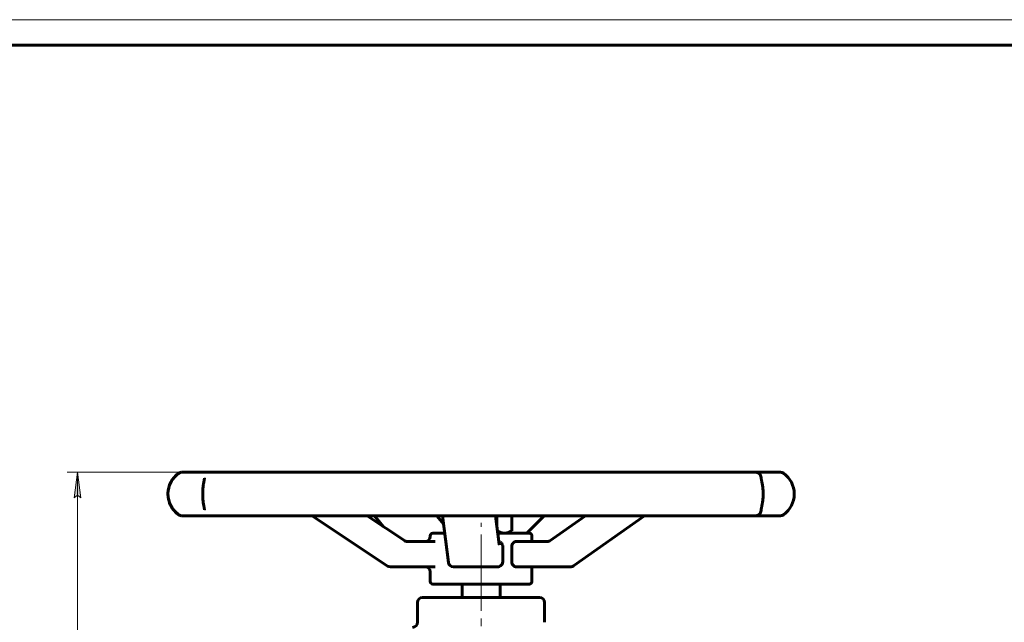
# Model space of a CAD drawing. Header units: millimetres. Extents: x 0 to 594, y 0 to 420.
# Tile 4 of 8: x 103 to 297, y 302 to 420. Entities that reach past the tile are written whole.
import ezdxf

# ---------------------------------------------------------------- set-up
doc = ezdxf.new("R2010")
doc.units = ezdxf.units.MM
for name, pattern in [('K5LT_AXLED', [19.5, 15, -1.5, 1.5, -1.5]), ('K5LT_BASIC', [0]), ('K5LT_THIN', [0])]:
    doc.linetypes.add(name, pattern=pattern)
doc.layers.add('Системный слой', color=7, linetype='Continuous')
doc.layers.add('Системный слой (1)', color=7, linetype='Continuous', true_color=0x6c6c6c)
doc.styles.add('KDIMTEXTSTYLE', font='txt', dxfattribs={"width": 0.96, "oblique": 15, "height": 5})
doc.styles.add('KTEXTSTYLE', font='txt', dxfattribs={"width": 0.96, "height": 5})
doc.dimstyles.new('KDIMSTYLE (0.50)', dxfattribs={"dimtxt": 5, "dimasz": 1, "dimexe": 2, "dimexo": 0, "dimgap": 1, "dimtad": 1, "dimlfac": 2, "dimtxsty": 'KDIMTEXTSTYLE', "dimsah": 1, "dimcen": 0, "dimdle": 1, "dimadec": 0, "dimazin": 0, "dimtfac": 0.667, "dimtmove": 0, "dimatfit": 3, "dimfxl": 1, "dimtvp": 1, "dimtolj": 1, "dimtzin": 0, "dimarcsym": 0})

# ---------------------------------------------------------------- blocks, each defined once
blk = doc.blocks.new('U0')
at = {"layer": 'Системный слой (1)', "color": 143, "linetype": 'K5LT_BASIC', "lineweight": 60, "true_color": 0x33acca}
for p, q in [((186.94, 319.09), (184.6, 319.09)), ((203.6, 319.09), (197.38, 319.09))]:
    blk.add_line(p, q, dxfattribs=at)
blk = doc.blocks.new('U1')
at = {"layer": 'Системный слой (1)', "color": 143, "linetype": 'K5LT_BASIC', "lineweight": 60, "true_color": 0x33acca}
for p, q in [((135.2, 322.52), (136.02, 322.52)), ((136.02, 322.52), (138.12, 322.52))]:
    blk.add_line(p, q, dxfattribs=at)
blk = doc.blocks.new('U2')
at = {"layer": 'Системный слой (1)', "color": 143, "linetype": 'K5LT_BASIC', "lineweight": 60, "true_color": 0x33acca}
for p, q in [((184.1, 318.46), (184.1, 318.59)), ((184.1, 309.59), (184.1, 311.46))]:
    blk.add_line(p, q, dxfattribs=at)
blk = doc.blocks.new('U3')
at = {"layer": 'Системный слой (1)', "color": 143, "linetype": 'K5LT_BASIC', "lineweight": 60, "true_color": 0x33acca}
for p, q in [((204.1, 317.46), (204.1, 318.59)), ((204.1, 309.59), (204.1, 312.46))]:
    blk.add_line(p, q, dxfattribs=at)
blk = doc.blocks.new('U5')
at = {"layer": 'Системный слой (1)', "color": 143, "linetype": 'K5LT_BASIC', "lineweight": 60, "true_color": 0x33acca}
for p, q in [((203.82, 317.46), (201, 317.46)), ((207.22, 317.46), (203.82, 317.46))]:
    blk.add_line(p, q, dxfattribs=at)
blk = doc.blocks.new('U7')
at = {"layer": 'Системный слой (1)', "color": 143, "linetype": 'K5LT_BASIC', "lineweight": 60, "true_color": 0x33acca}
for p, q in [((197.34, 319.47), (197.8, 319.26)), ((197.8, 319.26), (198.24, 319.13)), ((198.24, 319.13), (198.67, 319.09))]:
    blk.add_line(p, q, dxfattribs=at)
blk = doc.blocks.new('U8')
at = {"layer": 'Системный слой (1)', "color": 143, "linetype": 'K5LT_BASIC', "lineweight": 60, "true_color": 0x33acca}
for p, q in [((249.15, 330.04), (249.15, 330.05)), ((249.15, 330.03), (249.15, 330.04)), ((249.15, 330.01), (249.15, 330.03)), ((249.15, 323.55), (249.15, 323.56)), ((249.15, 323.54), (249.15, 323.55)), ((249.15, 323.52), (249.15, 323.54))]:
    blk.add_line(p, q, dxfattribs=at)
blk = doc.blocks.new('U9')
at = {"layer": 'Системный слой (1)', "color": 143, "linetype": 'K5LT_BASIC', "lineweight": 60, "true_color": 0x33acca}
for p, q in [((199.62, 319.29), (200.13, 319.54)), ((200.13, 319.54), (200.14, 319.55)), ((200.14, 319.55), (200.15, 319.55)), ((200.15, 319.55), (200.16, 319.56)), ((198.67, 319.09), (199.14, 319.14)), ((199.14, 319.14), (199.62, 319.29))]:
    blk.add_line(p, q, dxfattribs=at)
blk = doc.blocks.new('U11')
at = {"layer": 'Системный слой (1)', "color": 143, "linetype": 'K5LT_BASIC', "lineweight": 60, "true_color": 0x33acca}
for p, q in [((197.6, 317.43), (197.73, 317.38)), ((197.73, 317.38), (197.74, 317.38)), ((197.74, 317.38), (197.75, 317.37)), ((197.75, 317.37), (197.77, 317.36)), ((197.77, 317.36), (197.81, 317.34)), ((197.81, 317.34), (197.89, 317.3)), ((197.89, 317.3), (198.03, 317.19)), ((198.03, 317.19), (198.08, 317.15)), ((198.08, 317.15), (198.08, 317.15)), ((198.08, 317.15), (198.09, 317.13)), ((198.09, 317.13), (198.11, 317.11)), ((198.11, 317.11), (198.15, 317.06)), ((198.15, 317.06), (198.23, 316.95)), ((198.23, 316.95), (198.29, 316.84)), ((198.29, 316.84), (198.29, 316.83)), ((198.29, 316.83), (198.3, 316.81)), ((198.3, 316.81), (198.31, 316.78)), ((198.31, 316.78), (198.33, 316.72)), ((198.33, 316.72), (198.35, 316.6)), ((198.35, 316.6), (198.36, 316.46))]:
    blk.add_line(p, q, dxfattribs=at)
blk = doc.blocks.new('D1')
at = {"layer": 'Системный слой (1)'}
for points in [[(115.37, 326.05), (114.71, 331.05), (114.05, 326.05), (114.71, 326.55)], [(114.71, 196.05), (115.37, 201.05), (114.71, 200.55), (114.05, 201.05)]]:
    blk.add_hatch(color=7, dxfattribs=at).paths.add_polyline_path(points)
at = {"layer": 'Системный слой (1)', "color": 7, "linetype": 'K5LT_THIN', "lineweight": 18, "true_color": 0xffffff}
for p, q in [((146.87, 331.05), (112.71, 331.05)), ((114.05, 326.05), (114.71, 331.05)), ((114.71, 331.05), (115.37, 326.05)), ((114.71, 331.05), (114.71, 196.05)), ((114.71, 326.55), (114.05, 326.05)), ((115.37, 326.05), (114.71, 326.55)), ((114.71, 196.05), (114.05, 201.05)), ((114.05, 201.05), (114.71, 200.55)), ((114.71, 200.55), (115.37, 201.05)), ((115.37, 201.05), (114.71, 196.05)), ((136.6, 196.05), (112.71, 196.05))]:
    blk.add_line(p, q, dxfattribs=at)
blk.add_wipeout([(113.71, 257.88), (106.33, 257.88), (106.33, 268.77), (113.71, 268.77)]).dxf.layer = 'Системный слой (1)'
at = {"layer": 'Системный слой (1)', "color": 7, "insert": (107.12, 257.88), "char_height": 5, "attachment_point": 1, "rotation": 90, "style": 'KTEXTSTYLE'}
blk.add_mtext('\\fArial|b0|c204|p34;\\H5.0;\\W1.000;\\Q15;\\fGOST Type AU|b0|i0|c204|p34;\\Q15;\\W0.960;270', dxfattribs=at)
blk = doc.blocks.new('KDIMARROW_01')
at = {"layer": 'Системный слой'}
blk.add_hatch(color=0, dxfattribs=at).paths.add_polyline_path([(0, 0), (-5, 0.66), (-4.5, 0), (-5, -0.66)])
at = {"layer": 'Системный слой', "color": 0, "linetype": 'K5LT_THIN', "lineweight": 18}
for p, q in [((-4.5, 0), (-5, 0.66)), ((-5, 0.66), (0, 0)), ((0, 0), (-5, -0.66)), ((-5, -0.66), (-4.5, 0))]:
    blk.add_line(p, q, dxfattribs=at)
at = {"layer": 'Системный слой (1)', "color": 0, "linetype": 'K5LT_THIN', "lineweight": 18}
blk.add_line((194.1, 196.05), (193.6, 196.05), dxfattribs=at)
blk = doc.blocks.new('U38')
at = {"color": 7, "linetype": 'K5LT_THIN', "lineweight": 18, "true_color": 0xffffff}
blk.add_line((0, 420), (594, 420), dxfattribs=at)
at = {"color": 143, "linetype": 'K5LT_BASIC', "lineweight": 60, "true_color": 0x33acca}
blk.add_line((20, 415), (589, 415), dxfattribs=at)

msp = doc.modelspace()

# ---------------------------------------------------------------- linework, layer by layer
at = {"layer": 'Системный слой (1)', "color": 143, "linetype": 'K5LT_BASIC', "lineweight": 60, "true_color": 0x33acca}
for p, q in [((138.1213, 331.0483), (135.2004, 331.0483)), ((140.6898, 331.0483), (138.1213, 331.0483)), ((139.6974, 329.9256), (139.6974, 329.9254)), ((153.0465, 331.0483), (140.6898, 331.0483)), ((158.347, 331.0483), (153.0465, 331.0483)), ((177.377, 331.0483), (158.347, 331.0483)), ((184.1952, 331.0483), (177.377, 331.0483)), ((205.5389, 331.0483), (184.1952, 331.0483)), ((212.3129, 331.0483), (205.5389, 331.0483)), ((231.0808, 331.0483), (212.3129, 331.0483)), ((236.2587, 331.0483), (231.0808, 331.0483)), ((248.1513, 331.0483), (236.2587, 331.0483)), ((250.5469, 331.0483), (248.1513, 331.0483)), ((253.0035, 331.0483), (250.5469, 331.0483)), ((251.9042, 331.0483), (251.6861, 331.0483)), ((139.6975, 323.6481), (139.6975, 323.6474)), ((136.0206, 322.5246), (136.2988, 322.5246)), ((138.1213, 322.5246), (140.6898, 322.5246)), ((140.6898, 322.5246), (153.0465, 322.5246)), ((153.0465, 322.5246), (158.347, 322.5246)), ((158.347, 322.5246), (177.377, 322.5246)), ((175.7023, 312.6306), (160.8896, 322.5246)), ((179.0244, 317.617), (171.6771, 322.5246)), ((174.8599, 320.3987), (173.1654, 322.5246)), ((177.377, 322.5246), (184.1952, 322.5246)), ((184.1952, 322.5246), (205.5389, 322.5246)), ((186.7031, 320.911), (185.4169, 322.5246)), ((187.6743, 313.335), (186.4963, 322.5246)), ((197.663, 316.9126), (196.9435, 322.5246)), ((197.1779, 322.5246), (197.1779, 320.6962)), ((200.1639, 322.5246), (200.1639, 319.5569)), ((203.0713, 319.088), (206.5234, 322.5246)), ((205.5389, 322.5246), (212.3129, 322.5246)), ((207.6486, 317.6027), (214.6274, 322.5246)), ((212.2608, 312.645), (226.2692, 322.5246)), ((212.3129, 322.5246), (231.0808, 322.5246)), ((231.0808, 322.5246), (236.2587, 322.5246)), ((236.2587, 322.5246), (248.1513, 322.5246)), ((248.1513, 322.5246), (250.5469, 322.5246)), ((250.5469, 322.5246), (253.0035, 322.5246)), ((251.6861, 322.5246), (251.9042, 322.5246)), ((199.3519, 319.088), (200.1351, 319.5401)), ((179.5304, 317.4622), (179.5304, 317.4622)), ((185.0411, 317.4622), (179.5304, 317.4622)), ((198.3626, 316.4622), (198.3626, 313.4622)), ((200.1505, 313.4622), (200.1505, 316.4622)), ((207.2197, 317.4622), (207.2197, 317.4622)), ((176.2577, 312.4622), (178.087, 312.4622)), ((178.087, 312.4622), (185.0411, 312.4622)), ((188.6662, 312.4622), (196.6384, 312.4622)), ((196.6384, 312.4622), (197.324, 312.4622)), ((201.0032, 312.4622), (208.5867, 312.4622)), ((204.1019, 312.4622), (208.4897, 312.4622)), ((208.5867, 312.4622), (211.6845, 312.4622)), ((184.6019, 309.088), (203.6019, 309.088)), ((190.3519, 306.4439), (190.3519, 309.088)), ((197.8519, 306.4439), (197.8519, 309.088)), ((205.6019, 306.4439), (182.6019, 306.4439)), ((181.6019, 301.5689), (181.6019, 305.4439)), ((206.6019, 301.5689), (206.6019, 305.4439))]:
    msp.add_line(p, q, dxfattribs=at)
at = {"layer": 'Системный слой (1)', "color": 30, "linetype": 'K5LT_AXLED', "lineweight": 18, "true_color": 0xff8000}
msp.add_line((194.1019, 186.7983), (194.1019, 321.088), dxfattribs=at)
at = {"layer": 'Системный слой (1)', "color": 143, "linetype": 'K5LT_BASIC', "lineweight": 60, "true_color": 0x33acca}
for centre, radius, start, end in [((137.5156, 326.7865), 5, 125.366935, 234.633065), ((135.2004, 330.0483), 1, 90, 125.366936), ((253.0035, 330.0483), 1, 54.633065, 90), ((250.6882, 326.7865), 5, 305.366935, 54.633065), ((135.2004, 323.5246), 1, 234.633065, 270), ((253.0035, 323.5246), 1, 270, 305.366935), ((183.1019, 318.4622), 1, 270, 0), ((184.6019, 318.588), 0.5, 90, 180), ((203.6019, 318.588), 0.5, 0, 90), ((176.2577, 313.4622), 1, 236.265162, 270), ((183.1019, 311.4622), 1, 0, 90), ((188.6662, 313.4622), 1, 187.296183, 270), ((211.6845, 313.4622), 1, 270, 305.195258), ((184.6019, 309.588), 0.5, 180, 270), ((203.6019, 309.588), 0.5, 270, 0), ((182.6019, 305.4439), 1, 90, 180), ((205.6019, 305.4439), 1, 0, 90), ((180.6019, 301.5689), 1, 270, 0)]:
    msp.add_arc(centre, radius, start, end, dxfattribs=at)
for centre, major_axis, ratio, start_param, end_param in [((248.1513, 330.0483), (0, 1), 0.99993159, 4.71238898, 6.28318531), ((248.1513, 323.5246), (0, 1), 0.99993159, 3.14159265, 4.71238898), ((138.1213, 323.5246), (0, -1), 0.95041047, 6.27858651, 6.28318531), ((138.1213, 323.5246), (0, -1), 0.75621572, 6.28095752, 6.28318531), ((252.8397, 323.5246), (0, -1), 0.99722003, 0, 0.00500979), ((176.2577, 313.4622), (-0.5554, -0.8316), 0.19169932, 0, 0.00003291), ((188.6662, 313.4622), (0.9919, 0.1272), 0.83543147, 3.1414457, 3.14159265), ((211.6845, 313.4622), (-0.5763, 0.8172), 0.32462572, 3.14159265, 3.14159636)]:
    msp.add_ellipse(centre, major_axis=major_axis, ratio=ratio, start_param=start_param, end_param=end_param, dxfattribs=at)
for points, knots in [([(134.6906, 322.7092), (134.5962, 322.7706), (134.4971, 322.8398), (134.3012, 322.9904), (134.2048, 323.0703), (134.0977, 323.1675), (134.0887, 323.1757), (134.0254, 323.234), (133.9707, 323.2869), (133.838, 323.4214), (133.7598, 323.5062), (133.608, 323.6838), (133.5345, 323.7762), (133.3944, 323.9672), (133.3276, 324.0652), (133.2591, 324.175), (133.2552, 324.1813), (133.2079, 324.2579), (133.1656, 324.3305), (133.074, 324.498), (133.0255, 324.5941), (132.9336, 324.7921), (132.8903, 324.894), (132.8104, 325.1008), (132.7738, 325.2055), (132.7349, 325.3299), (132.7297, 325.3471), (132.6875, 325.4875), (132.6547, 325.6138), (132.614, 325.8026), (132.6022, 325.8632), (132.5688, 326.0535), (132.5513, 326.1849), (132.5289, 326.4265), (132.5223, 326.5364), (132.5154, 326.7825), (132.517, 326.919), (132.5307, 327.1863), (132.5425, 327.3171), (132.5683, 327.5147), (132.5786, 327.5825), (132.5974, 327.6896), (132.6048, 327.7293), (132.6502, 327.9543), (132.6981, 328.1348), (132.8107, 328.4823), (132.8754, 328.6494), (132.9964, 328.9205), (133.0498, 329.029), (133.1117, 329.1442), (133.1179, 329.1556), (133.1825, 329.2735), (133.2434, 329.3751), (133.373, 329.5749), (133.4419, 329.6725), (133.5759, 329.8487), (133.6408, 329.9283), (133.7758, 330.0841), (133.846, 330.1597), (134.0078, 330.3239), (134.099, 330.4089), (134.2865, 330.5711), (134.3825, 330.6469), (134.5492, 330.7693), (134.6211, 330.8186), (134.6906, 330.8638)], [-7.74027215, -7.74027215, -7.74027215, -7.74027215, -7.62893447, -7.62893447, -7.52692573, -7.52692573, -7.51759679, -7.51759679, -7.46129497, -7.46129497, -7.38185696, -7.38185696, -7.30615249, -7.30615249, -7.23477687, -7.23477687, -7.23044802, -7.23044802, -7.18235758, -7.18235758, -7.12319085, -7.12319085, -7.06456974, -7.06456974, -7.00756416, -7.00756416, -6.99845825, -6.99845825, -6.93346775, -6.93346775, -6.90316305, -6.90316305, -6.83900072, -6.83900072, -6.78612933, -6.78612933, -6.72073223, -6.72073223, -6.65745733, -6.65745733, -6.62408527, -6.62408527, -6.60429758, -6.60429758, -6.51128461, -6.51128461, -6.41827165, -6.41827165, -6.35240616, -6.35240616, -6.34517563, -6.34517563, -6.27689291, -6.27689291, -6.20404963, -6.20404963, -6.13747733, -6.13747733, -6.06608898, -6.06608898, -5.97190301, -5.97190301, -5.86899395, -5.86899395, -5.78712274, -5.78712274, -5.78712274, -5.78712274]), ([(139.6975, 323.6481), (139.6974, 323.6586), (139.697, 323.6731), (139.6938, 323.7161), (139.6909, 323.7448), (139.6816, 323.8193), (139.6746, 323.8673), (139.6558, 323.9827), (139.6437, 324.0515), (139.6161, 324.2044), (139.6007, 324.2883), (139.5665, 324.4793), (139.5472, 324.5892), (139.5093, 324.8188), (139.4907, 324.9378), (139.4646, 325.1201), (139.4565, 325.1796), (139.4328, 325.3611), (139.4181, 325.4864), (139.3912, 325.7518), (139.3793, 325.8917), (139.3614, 326.1696), (139.3551, 326.3076), (139.347, 326.5909), (139.3455, 326.736), (139.3476, 327.0275), (139.3513, 327.1744), (139.3638, 327.4582), (139.3725, 327.5951), (139.3894, 327.8018), (139.3959, 327.8736), (139.4167, 328.0802), (139.4322, 328.2119), (139.4637, 328.4518), (139.4795, 328.5609), (139.5144, 328.7878), (139.5335, 328.9034), (139.5524, 329.0128), (139.5527, 329.0141), (139.5675, 329.0997), (139.5818, 329.1798), (139.5987, 329.2732), (139.602, 329.2917), (139.6086, 329.328), (139.6118, 329.3458), (139.6213, 329.3983), (139.6274, 329.4319), (139.642, 329.5135), (139.6502, 329.5597), (139.6589, 329.6109), (139.6603, 329.6196), (139.6642, 329.6431), (139.6666, 329.6577), (139.6694, 329.6752), (139.67, 329.6787), (139.671, 329.6855), (139.6716, 329.689), (139.6764, 329.72), (139.6801, 329.7457), (139.6849, 329.7809), (139.6863, 329.792), (139.6889, 329.8132), (139.69, 329.8232), (139.693, 329.8512), (139.6945, 329.8676), (139.697, 329.9023), (139.6974, 329.9165), (139.6974, 329.9254)], [0, 0, 0, 0, 1.116876, 1.116876, 2.23375199, 2.23375199, 3.56526251, 3.56526251, 4.99894467, 4.99894467, 6.43262684, 6.43262684, 8.04944653, 8.04944653, 9.59839176, 9.59839176, 10.32698224, 10.32698224, 11.78416319, 11.78416319, 13.32819596, 13.32819596, 14.79451391, 14.79451391, 16.32354176, 16.32354176, 17.86824537, 17.86824537, 19.34778878, 19.34778878, 20.14751862, 20.14751862, 21.67961999, 21.67961999, 23.03930566, 23.03930566, 24.61993563, 24.61993563, 24.63833122, 24.63833122, 25.87401314, 25.87401314, 26.18293362, 26.18293362, 26.4918541, 26.4918541, 27.10969506, 27.10969506, 28.05573258, 28.05573258, 28.25134788, 28.25134788, 28.60014718, 28.60014718, 28.687347, 28.687347, 28.77454682, 28.77454682, 29.4914351, 29.4914351, 29.85019468, 29.85019468, 30.20681747, 30.20681747, 30.92219983, 30.92219983, 32, 32, 32, 32]), ([(249.1506, 330.0135), (249.1506, 330.011), (249.1508, 330.0052), (249.1524, 329.9872), (249.1528, 329.9827), (249.1554, 329.9593), (249.1593, 329.9303), (249.1711, 329.8588), (249.179, 329.8163), (249.1983, 329.7196), (249.2099, 329.6648), (249.2384, 329.5328), (249.2557, 329.4542), (249.2921, 329.2852), (249.3116, 329.1933), (249.3533, 328.9875), (249.3755, 328.8722), (249.4188, 328.6292), (249.4397, 328.5023), (249.4786, 328.2391), (249.4965, 328.1025), (249.5276, 327.8241), (249.5408, 327.6827), (249.5606, 327.4018), (249.5675, 327.2623), (249.5763, 326.9762), (249.5779, 326.8295), (249.5753, 326.535), (249.5711, 326.3866), (249.5569, 326.1005), (249.5472, 325.9625), (249.5226, 325.6922), (249.5079, 325.5597), (249.474, 325.2951), (249.4546, 325.1631), (249.4265, 324.9899), (249.4189, 324.9443), (249.3896, 324.7747), (249.3673, 324.6562), (249.3411, 324.5244), (249.337, 324.504), (249.3188, 324.414), (249.3048, 324.347), (249.2879, 324.2678), (249.2846, 324.2521), (249.2779, 324.2212), (249.2746, 324.2059), (249.2648, 324.1608), (249.2585, 324.1316), (249.2399, 324.0466), (249.2284, 323.9936), (249.213, 323.9223), (249.2084, 323.9008), (249.2029, 323.8744), (249.2017, 323.8686), (249.199, 323.856), (249.1976, 323.8492), (249.1959, 323.8408), (249.1956, 323.8392), (249.1949, 323.8359), (249.1946, 323.8342), (249.194, 323.8316), (249.1938, 323.8306), (249.1933, 323.8279), (249.1929, 323.8261), (249.1918, 323.8209), (249.1912, 323.8175), (249.1891, 323.8074), (249.1878, 323.8008), (249.1841, 323.7819), (249.1818, 323.77), (249.1756, 323.7379), (249.1721, 323.7186), (249.1681, 323.6955), (249.1672, 323.6903), (249.1629, 323.6648), (249.1601, 323.6463), (249.1542, 323.6042), (249.1521, 323.5842), (249.151, 323.569), (249.1508, 323.5652), (249.1506, 323.5604), (249.1506, 323.5604), (249.1506, 323.5595)], [0, 0, 0, 0, 1.11841748, 1.11841748, 1.37784036, 1.37784036, 2.54920296, 2.54920296, 3.72056556, 3.72056556, 4.89192816, 4.89192816, 6.24269052, 6.24269052, 7.59345287, 7.59345287, 9.08874847, 9.08874847, 10.57299167, 10.57299167, 12.0528224, 12.0528224, 13.50808033, 13.50808033, 14.8900474, 14.8900474, 16.33304106, 16.33304106, 17.78839933, 17.78839933, 19.18162048, 19.18162048, 20.570316, 20.570316, 22.04720533, 22.04720533, 22.58577532, 22.58577532, 24.08364589, 24.08364589, 24.36161353, 24.36161353, 25.32760227, 25.32760227, 25.56909945, 25.56909945, 25.81059663, 25.81059663, 26.293591, 26.293591, 27.25957974, 27.25957974, 27.70115005, 27.70115005, 27.82625859, 27.82625859, 27.97850475, 27.97850475, 28.01656629, 28.01656629, 28.05462782, 28.05462782, 28.07693834, 28.07693834, 28.11893437, 28.11893437, 28.19898911, 28.19898911, 28.35909859, 28.35909859, 28.66356935, 28.66356935, 29.20953504, 29.20953504, 29.37180882, 29.37180882, 30.03950023, 30.03950023, 31.12519476, 31.12519476, 31.5505576, 31.5505576, 32, 32, 32, 32]), ([(179.0244, 317.617), (179.0253, 317.6165), (179.0261, 317.616), (179.0282, 317.6145), (179.0296, 317.6136), (179.0334, 317.6111), (179.0359, 317.6095), (179.043, 317.6049), (179.0477, 317.602), (179.0615, 317.5934), (179.0707, 317.588), (179.0975, 317.5727), (179.1152, 317.5633), (179.1653, 317.5388), (179.1982, 317.5251), (179.265, 317.5016), (179.2989, 317.4919), (179.3672, 317.4765), (179.4017, 317.4708), (179.4675, 317.4638), (179.499, 317.4638), (179.5304, 317.4622), (179.5304, 317.4622), (179.5304, 317.4622)], [0, 0, 0, 0, 0.0748761, 0.0748761, 0.1996696, 0.1996696, 0.4242979, 0.4242979, 0.8485958, 0.8485958, 1.6722329, 1.6722329, 3.2196546, 3.2196546, 5.99474313, 5.99474313, 8.75732609, 8.75732609, 11.51102966, 11.51102966, 13.99955819, 13.99955819, 14, 14, 14, 14]), ([(207.6486, 317.6027), (207.6479, 317.6022), (207.6472, 317.6017), (207.6453, 317.6004), (207.6441, 317.5996), (207.6409, 317.5973), (207.6388, 317.5959), (207.6327, 317.5917), (207.6286, 317.589), (207.6168, 317.5813), (207.609, 317.5764), (207.5863, 317.5626), (207.5714, 317.5542), (207.5304, 317.5328), (207.5041, 317.521), (207.4513, 317.5006), (207.4248, 317.4921), (207.3719, 317.4783), (207.3455, 317.473), (207.2926, 317.4655), (207.2661, 317.4632), (207.233, 317.4623), (207.2264, 317.4623), (207.2197, 317.4622), (207.2197, 317.4622), (207.2197, 317.4622)], [0, 0, 0, 0, 0.07225724, 0.07225724, 0.19268598, 0.19268598, 0.4094577, 0.4094577, 0.8189154, 0.8189154, 1.61374505, 1.61374505, 3.1070438, 3.1070438, 5.69649519, 5.69649519, 8.26503785, 8.26503785, 10.81793874, 10.81793874, 13.36080276, 13.36080276, 13.99950471, 13.99950471, 14, 14, 14, 14]), ([(197.6793, 316.8079), (197.6788, 316.8104), (197.6782, 316.8131), (197.6767, 316.8213), (197.6757, 316.8268), (197.6735, 316.8395), (197.6723, 316.8467), (197.6698, 316.8629), (197.6685, 316.8718), (197.6658, 316.8912), (197.6644, 316.9016), (197.663, 316.9126)], [0, 0, 0, 0, 0.8, 0.8, 1.6, 1.6, 2.4, 2.4, 3.2, 3.2, 4, 4, 4, 4]), ([(200.1505, 316.4622), (200.1505, 316.5877), (200.1737, 316.72), (200.2629, 316.9604), (200.3286, 317.0686), (200.4806, 317.2488), (200.5799, 317.3293), (200.7905, 317.436), (200.9015, 317.4622), (201.0032, 317.4622)], [-0.631412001, -0.631412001, -0.631412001, -0.631412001, -0.556098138, -0.556098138, -0.480784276, -0.480784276, -0.396494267, -0.396494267, -0.312204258, -0.312204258, -0.312204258, -0.312204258]), ([(198.3626, 313.4622), (198.3626, 313.3367), (198.3364, 313.2044), (198.2339, 312.964), (198.1579, 312.8558), (197.9783, 312.6756), (197.859, 312.5951), (197.5983, 312.4884), (197.457, 312.4622), (197.324, 312.4622)], [0, 0, 0, 0, 0.075313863, 0.075313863, 0.150627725, 0.150627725, 0.234917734, 0.234917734, 0.319207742, 0.319207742, 0.319207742, 0.319207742]), ([(201.0032, 312.4622), (200.9015, 312.4622), (200.7905, 312.4884), (200.5799, 312.5951), (200.4806, 312.6756), (200.3286, 312.8558), (200.2629, 312.964), (200.1737, 313.2044), (200.1505, 313.3367), (200.1505, 313.4622)], [0.312204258, 0.312204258, 0.312204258, 0.312204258, 0.396494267, 0.396494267, 0.480784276, 0.480784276, 0.556098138, 0.556098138, 0.631412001, 0.631412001, 0.631412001, 0.631412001])]:
    msp.add_open_spline(points, degree=3, knots=knots, dxfattribs=at)

# ---------------------------------------------------------------- block references
at = {"layer": 'Системный слой (1)'}
for name in ['U8', 'U1', 'U9', 'U2', 'U0', 'U7', 'U3', 'U11', 'U5']:
    msp.add_blockref(name, (0, 0), dxfattribs=at)

# ---------------------------------------------------------------- next in the draw order: dimensions: what is measured, and where the dimension line sits
at = {"layer": 'Системный слой (1)', "color": 7}
dim = msp.add_linear_dim(base=(114.7093, 331.0483), p1=(136.6019, 196.0483), p2=(146.8681, 331.0483), angle=90, dimstyle='KDIMSTYLE (0.50)', override={"dimexo": 0, "dimpost": '\\fGOST Type AU|b0|c204|p34;\\H5.0;\\W0.960;\\Q15;<>', "dimblk1": 'KDIMARROW_01', "dimblk2": 'KDIMARROW_01', "dimse1": 0, "dimse2": 0, "dimclrt": 7, "dimtol": 1, "dimtp": 0, "dimtm": 0, "dimtdec": 5, "dimtolj": 1}, dxfattribs=at)
dim.commit()
dim.dimension.update_dxf_attribs({"geometry": 'D1', "text_midpoint": (114.7093, 263.5483), "dimtype": 160})

# ---------------------------------------------------------------- next in the draw order: block references
msp.add_blockref('U38', (0, 0))

doc.saveas('drawing.dxf')
